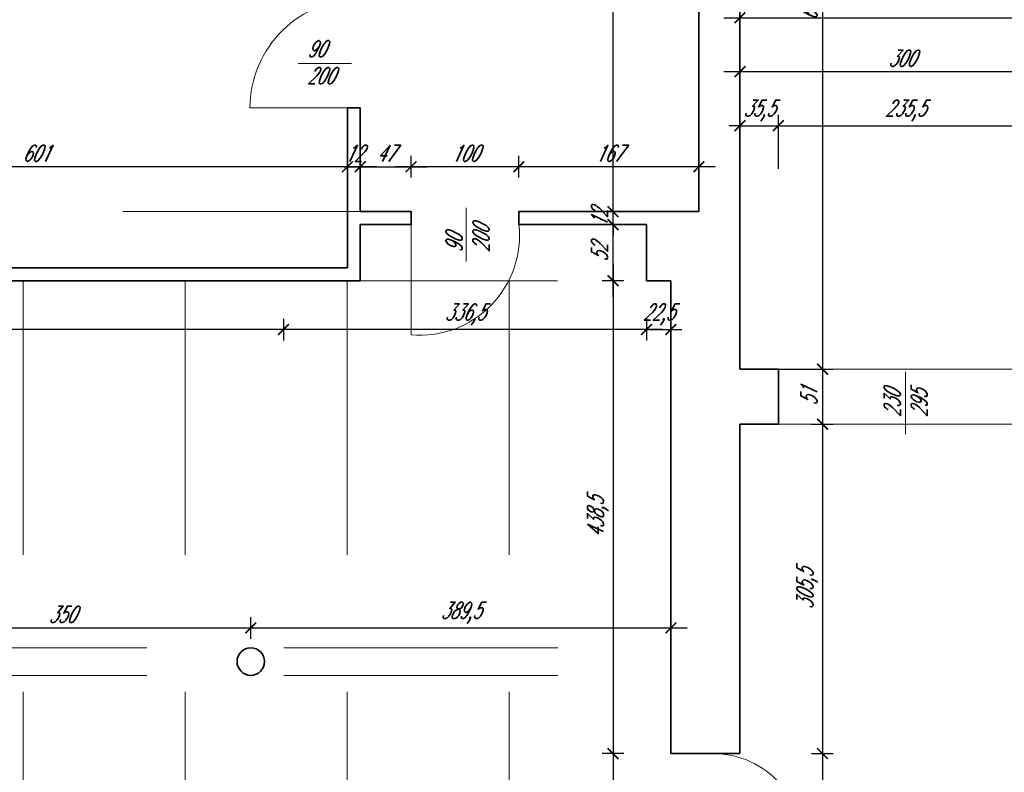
# Model space of a CAD drawing. Header units: millimetres. Extents: x 402 to 79005, y -7782 to 89952.
# Tile 233 of 256: x 25074 to 25987, y 39161 to 39859. Entities that reach past the tile are written whole.
import ezdxf

# ---------------------------------------------------------------- set-up
doc = ezdxf.new("R2010")
doc.units = ezdxf.units.MM
doc.header["$LTSCALE"] = 10
doc.linetypes.add('DASHED', pattern=[19.05, 12.7, -6.35])
doc.layers.get('0').update_dxf_attribs({"lineweight": 0})
doc.layers.get('Defpoints').update_dxf_attribs({"color": 253})
for name, color, linetype, lineweight in [('01 parter - ściany', 253, 'Continuous', 35), ('03_drzwi', 253, 'Continuous', 15), ('04-2_nad', 253, 'DASHED', 5), ('05-01_wymiary', 253, 'Continuous', 5)]:
    doc.layers.add(name, color=color, linetype=linetype, lineweight=lineweight)
doc.styles.add('ariel_wym', font='simplex.shx', dxfattribs={"width": 0.65, "oblique": 25})
doc.dimstyles.new('ariel 50', dxfattribs={"dimtxt": 15, "dimasz": 10, "dimexe": 10, "dimexo": 0, "dimgap": 5, "dimtad": 1, "dimdec": 1, "dimrnd": 0.5, "dimtxsty": 'ariel_wym', "dimblk": 'ARCHTICK', "dimcen": 2.5, "dimdle": 15, "dimazin": 0, "dimtfac": 1, "dimtdec": 1, "dimtix": 1, "dimtmove": 0, "dimatfit": 3, "dimldrblk": 'DOT', "dimfxl": 0, "dimarcsym": 0})
doc.dimstyles.new('ariel 50 wnętrze', dxfattribs={"dimtxt": 15, "dimasz": 10, "dimexe": 10, "dimexo": 0, "dimgap": 5, "dimtad": 1, "dimdec": 1, "dimrnd": 0.5, "dimtxsty": 'ariel_wym', "dimblk": 'ARCHTICK', "dimcen": 2.5, "dimdle": 15, "dimazin": 0, "dimtfac": 1, "dimtdec": 1, "dimtix": 1, "dimtmove": 0, "dimatfit": 3, "dimldrblk": 'DOT', "dimfxl": 0, "dimarcsym": 0})

# ---------------------------------------------------------------- blocks, each defined once
blk = doc.blocks.new('_ArchTick')
at = {"color": 0, "linetype": 'ByBlock', "const_width": 0.15}
blk.add_lwpolyline([(-0.5, -0.5), (0.5, 0.5)], dxfattribs=at)
blk = doc.blocks.new('*D119')
at = {"layer": '05-01_wymiary', "color": 0, "lineweight": -2}
for p, q in [((25741.83, 39720.71), (25741.83, 39770.71)), ((25777.51, 39720.71), (25777.51, 39770.71)), ((25741.83, 39760.71), (25731.83, 39760.71)), ((25741.83, 39760.71), (25777.51, 39760.71)), ((25777.51, 39760.71), (25787.51, 39760.71))]:
    blk.add_line(p, q, dxfattribs=at)
at = {"layer": 'Defpoints', "color": 0}
for p in [(25777.51, 39760.71), (25741.83, 39484.05), (25777.51, 39484.05)]:
    blk.add_point(p, dxfattribs=at)
at = {"layer": '05-01_wymiary', "color": 0, "lineweight": -2, "xscale": 10, "yscale": 10, "zscale": 10}
blk.add_blockref('_ArchTick', (25741.83, 39760.71), dxfattribs=at)
at = {"layer": '05-01_wymiary', "color": 0, "lineweight": -2, "xscale": 10, "yscale": 10, "zscale": 10, "rotation": 180}
blk.add_blockref('_ArchTick', (25777.51, 39760.71), dxfattribs=at)
at = {"layer": '05-01_wymiary', "color": 0, "insert": (25759.67, 39774.64), "char_height": 15, "attachment_point": 5, "style": 'ariel_wym'}
blk.add_mtext('35,5', dxfattribs=at)
blk = doc.blocks.new('_Dot')
at = {"color": 0, "linetype": 'ByBlock', "lineweight": -2}
blk.add_line((-0.5, 0), (-1, 0), dxfattribs=at)
at = {"color": 0, "linetype": 'ByBlock', "const_width": 0.5}
blk.add_lwpolyline([(-0.25, 0, 1), (0.25, 0, 1)], format="xyb", close=True, dxfattribs=at)
blk = doc.blocks.new('*D120')
at = {"layer": '05-01_wymiary', "color": 0, "lineweight": -2}
for p, q in [((25777.51, 39720.71), (25777.51, 39770.71)), ((26012.9, 39720.71), (26012.9, 39770.71)), ((25762.51, 39760.71), (26027.9, 39760.71))]:
    blk.add_line(p, q, dxfattribs=at)
at = {"layer": 'Defpoints', "color": 0}
for p in [(26012.9, 39760.71), (25777.51, 39484.05), (26012.9, 39484.05)]:
    blk.add_point(p, dxfattribs=at)
at = {"layer": '05-01_wymiary', "color": 0, "lineweight": -2, "xscale": 10, "yscale": 10, "zscale": 10, "rotation": 180}
blk.add_blockref('_ArchTick', (25777.51, 39760.71), dxfattribs=at)
at = {"layer": '05-01_wymiary', "color": 0, "lineweight": -2, "xscale": 10, "yscale": 10, "zscale": 10}
blk.add_blockref('_ArchTick', (26012.9, 39760.71), dxfattribs=at)
at = {"layer": '05-01_wymiary', "color": 0, "insert": (25895.21, 39774.64), "char_height": 15, "attachment_point": 5, "style": 'ariel_wym'}
blk.add_mtext('235,5', dxfattribs=at)
blk = doc.blocks.new('*D145')
at = {"layer": '05-01_wymiary', "color": 0, "lineweight": -2}
for p, q in [((25741.83, 39770.71), (25741.83, 39820.71)), ((26041.83, 39770.71), (26041.83, 39820.71)), ((26056.83, 39810.71), (25726.83, 39810.71))]:
    blk.add_line(p, q, dxfattribs=at)
at = {"layer": 'Defpoints', "color": 0}
for p in [(25741.83, 39810.71), (25741.83, 39535.05), (26041.83, 39484.05)]:
    blk.add_point(p, dxfattribs=at)
at = {"layer": '05-01_wymiary', "color": 0, "lineweight": -2, "xscale": 10, "yscale": 10, "zscale": 10, "rotation": 180}
blk.add_blockref('_ArchTick', (25741.83, 39810.71), dxfattribs=at)
at = {"layer": '05-01_wymiary', "color": 0, "lineweight": -2, "xscale": 10, "yscale": 10, "zscale": 10}
blk.add_blockref('_ArchTick', (26041.83, 39810.71), dxfattribs=at)
at = {"layer": '05-01_wymiary', "color": 0, "insert": (25891.83, 39823.21), "char_height": 15, "attachment_point": 5, "style": 'ariel_wym'}
blk.add_mtext('300', dxfattribs=at)
blk = doc.blocks.new('*D146')
at = {"layer": '05-01_wymiary', "color": 0, "lineweight": -2}
for p, q in [((25741.83, 39820.71), (25741.83, 39870.71)), ((27783.32, 39820.71), (27783.32, 39870.71)), ((25726.83, 39860.71), (27798.32, 39860.71))]:
    blk.add_line(p, q, dxfattribs=at)
at = {"layer": 'Defpoints', "color": 0}
for p in [(27783.32, 39860.71), (25741.83, 39535.05), (27783.32, 39479.05)]:
    blk.add_point(p, dxfattribs=at)
at = {"layer": '05-01_wymiary', "color": 0, "lineweight": -2, "xscale": 10, "yscale": 10, "zscale": 10, "rotation": 180}
blk.add_blockref('_ArchTick', (25741.83, 39860.71), dxfattribs=at)
at = {"layer": '05-01_wymiary', "color": 0, "lineweight": -2, "xscale": 10, "yscale": 10, "zscale": 10}
blk.add_blockref('_ArchTick', (27783.32, 39860.71), dxfattribs=at)
at = {"layer": '05-01_wymiary', "color": 0, "insert": (26762.58, 39874.64), "char_height": 15, "attachment_point": 5, "style": 'ariel_wym'}
blk.add_mtext('2041,5', dxfattribs=at)
blk = doc.blocks.new('*D147')
at = {"layer": '05-01_wymiary', "color": 0, "lineweight": -2}
for p, q in [((25818.3, 40221.85), (25818.3, 39520.05)), ((25778.3, 40206.85), (25828.3, 40206.85)), ((25778.3, 39535.05), (25828.3, 39535.05))]:
    blk.add_line(p, q, dxfattribs=at)
at = {"layer": 'Defpoints', "color": 0}
for p in [(25741.83, 40206.85), (25741.83, 39535.05), (25818.3, 39535.05)]:
    blk.add_point(p, dxfattribs=at)
at = {"layer": '05-01_wymiary', "color": 0, "lineweight": -2, "xscale": 10, "yscale": 10, "zscale": 10}
for p, rotation in [((25818.3, 40206.85), 90), ((25818.3, 39535.05), 270)]:
    blk.add_blockref('_ArchTick', p, dxfattribs=dict(at, rotation=rotation))
at = {"layer": '05-01_wymiary', "color": 0, "insert": (25805.8, 39870.95), "char_height": 15, "attachment_point": 5, "rotation": 90, "style": 'ariel_wym'}
blk.add_mtext('672', dxfattribs=at)
blk = doc.blocks.new('*D686')
at = {"layer": '05-01_wymiary', "color": 0, "lineweight": -2}
for p, q in [((25818.3, 39550.05), (25818.3, 39469.05)), ((25808.3, 39535.05), (25828.3, 39535.05)), ((25808.3, 39484.05), (25828.3, 39484.05))]:
    blk.add_line(p, q, dxfattribs=at)
at = {"layer": 'Defpoints', "color": 0}
for p in [(25741.83, 39535.05), (25777.51, 39484.05), (25818.3, 39484.05)]:
    blk.add_point(p, dxfattribs=at)
at = {"layer": '05-01_wymiary', "color": 0, "lineweight": -2, "xscale": 10, "yscale": 10, "zscale": 10}
for p, rotation in [((25818.3, 39535.05), 90), ((25818.3, 39484.05), 270)]:
    blk.add_blockref('_ArchTick', p, dxfattribs=dict(at, rotation=rotation))
at = {"layer": '05-01_wymiary', "color": 0, "insert": (25805.8, 39509.55), "char_height": 15, "attachment_point": 5, "rotation": 90, "style": 'ariel_wym'}
blk.add_mtext('51', dxfattribs=at)
blk = doc.blocks.new('*D687')
at = {"layer": '05-01_wymiary', "color": 0, "lineweight": -2}
for p, q in [((25818.3, 39499.05), (25818.3, 39163.73)), ((25808.3, 39484.05), (25828.3, 39484.05)), ((25808.3, 39178.73), (25828.3, 39178.73))]:
    blk.add_line(p, q, dxfattribs=at)
at = {"layer": 'Defpoints', "color": 0}
for p in [(25777.51, 39484.05), (25741.83, 39178.73), (25818.3, 39178.73)]:
    blk.add_point(p, dxfattribs=at)
at = {"layer": '05-01_wymiary', "color": 0, "lineweight": -2, "xscale": 10, "yscale": 10, "zscale": 10}
for p, rotation in [((25818.3, 39484.05), 90), ((25818.3, 39178.73), 270)]:
    blk.add_blockref('_ArchTick', p, dxfattribs=dict(at, rotation=rotation))
at = {"layer": '05-01_wymiary', "color": 0, "insert": (25804.38, 39331.39), "char_height": 15, "attachment_point": 5, "rotation": 90, "style": 'ariel_wym'}
blk.add_mtext('305,5', dxfattribs=at)
blk = doc.blocks.new('*D688')
at = {"layer": '05-01_wymiary', "color": 0, "lineweight": -2}
for p, q in [((25818.3, 39193.73), (25818.3, 39075.73)), ((25808.3, 39178.73), (25828.3, 39178.73)), ((25808.3, 39090.73), (25828.3, 39090.73))]:
    blk.add_line(p, q, dxfattribs=at)
at = {"layer": 'Defpoints', "color": 0}
for p in [(25741.83, 39178.73), (25741.83, 39090.73), (25818.3, 39090.73)]:
    blk.add_point(p, dxfattribs=at)
at = {"layer": '05-01_wymiary', "color": 0, "lineweight": -2, "xscale": 10, "yscale": 10, "zscale": 10}
for p, rotation in [((25818.3, 39178.73), 90), ((25818.3, 39090.73), 270)]:
    blk.add_blockref('_ArchTick', p, dxfattribs=dict(at, rotation=rotation))
at = {"layer": '05-01_wymiary', "color": 0, "insert": (25805.8, 39134.73), "char_height": 15, "attachment_point": 5, "rotation": 90, "style": 'ariel_wym'}
blk.add_mtext('88', dxfattribs=at)
blk = doc.blocks.new('*D695')
at = {"layer": '05-01_wymiary', "color": 0, "lineweight": -2}
for p, q in [((25624.15, 39632.05), (25624.15, 39163.73)), ((25634.15, 39617.05), (25614.15, 39617.05)), ((25634.15, 39178.73), (25614.15, 39178.73))]:
    blk.add_line(p, q, dxfattribs=at)
at = {"layer": 'Defpoints', "color": 0}
for p in [(25677.83, 39617.05), (25624.15, 39178.73), (25677.83, 39178.73)]:
    blk.add_point(p, dxfattribs=at)
at = {"layer": '05-01_wymiary', "color": 0, "lineweight": -2, "xscale": 10, "yscale": 10, "zscale": 10}
for p, rotation in [((25624.15, 39617.05), 90), ((25624.15, 39178.73), 270)]:
    blk.add_blockref('_ArchTick', p, dxfattribs=dict(at, rotation=rotation))
at = {"layer": '05-01_wymiary', "color": 0, "insert": (25610.22, 39397.89), "char_height": 15, "attachment_point": 5, "rotation": 90, "style": 'ariel_wym'}
blk.add_mtext('438,5', dxfattribs=at)
blk = doc.blocks.new('*D696')
at = {"layer": '05-01_wymiary', "color": 0, "lineweight": -2}
for p, q in [((25624.15, 39193.73), (25624.15, 39075.73)), ((25634.15, 39178.73), (25614.15, 39178.73)), ((25634.15, 39090.73), (25614.15, 39090.73))]:
    blk.add_line(p, q, dxfattribs=at)
at = {"layer": 'Defpoints', "color": 0}
for p in [(25677.83, 39178.73), (25624.15, 39090.73), (25677.83, 39090.73)]:
    blk.add_point(p, dxfattribs=at)
at = {"layer": '05-01_wymiary', "color": 0, "lineweight": -2, "xscale": 10, "yscale": 10, "zscale": 10}
for p, rotation in [((25624.15, 39178.73), 90), ((25624.15, 39090.73), 270)]:
    blk.add_blockref('_ArchTick', p, dxfattribs=dict(at, rotation=rotation))
at = {"layer": '05-01_wymiary', "color": 0, "insert": (25611.65, 39134.73), "char_height": 15, "attachment_point": 5, "rotation": 90, "style": 'ariel_wym'}
blk.add_mtext('88', dxfattribs=at)
blk = doc.blocks.new('*D699')
at = {"layer": '05-01_wymiary', "color": 0, "lineweight": -2}
for p, q in [((25655.18, 39581.77), (25655.18, 39561.77)), ((25677.83, 39581.77), (25677.83, 39561.77)), ((25655.18, 39571.77), (25645.18, 39571.77)), ((25655.18, 39571.77), (25677.83, 39571.77)), ((25677.83, 39571.77), (25687.83, 39571.77))]:
    blk.add_line(p, q, dxfattribs=at)
at = {"layer": 'Defpoints', "color": 0}
for p in [(25655.18, 39617.05), (25677.83, 39617.05), (25677.83, 39571.77)]:
    blk.add_point(p, dxfattribs=at)
at = {"layer": '05-01_wymiary', "color": 0, "lineweight": -2, "xscale": 10, "yscale": 10, "zscale": 10}
blk.add_blockref('_ArchTick', (25655.18, 39571.77), dxfattribs=at)
at = {"layer": '05-01_wymiary', "color": 0, "lineweight": -2, "xscale": 10, "yscale": 10, "zscale": 10, "rotation": 180}
blk.add_blockref('_ArchTick', (25677.83, 39571.77), dxfattribs=at)
at = {"layer": '05-01_wymiary', "color": 0, "insert": (25666.51, 39585.7), "char_height": 15, "attachment_point": 5, "style": 'ariel_wym'}
blk.add_mtext('22,5', dxfattribs=at)
blk = doc.blocks.new('*D700')
at = {"layer": '05-01_wymiary', "color": 0, "lineweight": -2}
for p, q in [((25318.69, 39581.77), (25318.69, 39561.77)), ((25655.18, 39581.77), (25655.18, 39561.77)), ((25670.18, 39571.77), (25303.69, 39571.77))]:
    blk.add_line(p, q, dxfattribs=at)
at = {"layer": 'Defpoints', "color": 0}
for p in [(25318.69, 39617.05), (25655.18, 39617.05), (25318.69, 39571.77)]:
    blk.add_point(p, dxfattribs=at)
at = {"layer": '05-01_wymiary', "color": 0, "lineweight": -2, "xscale": 10, "yscale": 10, "zscale": 10, "rotation": 180}
blk.add_blockref('_ArchTick', (25318.69, 39571.77), dxfattribs=at)
at = {"layer": '05-01_wymiary', "color": 0, "lineweight": -2, "xscale": 10, "yscale": 10, "zscale": 10}
blk.add_blockref('_ArchTick', (25655.18, 39571.77), dxfattribs=at)
at = {"layer": '05-01_wymiary', "color": 0, "insert": (25486.93, 39585.7), "char_height": 15, "attachment_point": 5, "style": 'ariel_wym'}
blk.add_mtext('336,5', dxfattribs=at)
blk = doc.blocks.new('*D701')
at = {"layer": '05-01_wymiary', "color": 0, "lineweight": -2}
for p, q in [((24543.69, 39581.77), (24543.69, 39561.77)), ((25318.69, 39581.77), (25318.69, 39561.77)), ((25333.69, 39571.77), (24528.69, 39571.77))]:
    blk.add_line(p, q, dxfattribs=at)
at = {"layer": 'Defpoints', "color": 0}
for p in [(24543.69, 39617.05), (25318.69, 39617.05), (24543.69, 39571.77)]:
    blk.add_point(p, dxfattribs=at)
at = {"layer": '05-01_wymiary', "color": 0, "lineweight": -2, "xscale": 10, "yscale": 10, "zscale": 10, "rotation": 180}
blk.add_blockref('_ArchTick', (24543.69, 39571.77), dxfattribs=at)
at = {"layer": '05-01_wymiary', "color": 0, "lineweight": -2, "xscale": 10, "yscale": 10, "zscale": 10}
blk.add_blockref('_ArchTick', (25318.69, 39571.77), dxfattribs=at)
at = {"layer": '05-01_wymiary', "color": 0, "insert": (24931.19, 39584.27), "char_height": 15, "attachment_point": 5, "style": 'ariel_wym'}
blk.add_mtext('775', dxfattribs=at)
blk = doc.blocks.new('*D705')
at = {"layer": '05-01_wymiary', "color": 0, "lineweight": -2}
for p, q in [((25624.15, 39602.05), (25624.15, 39684.05)), ((25634.15, 39669.05), (25614.15, 39669.05)), ((25634.15, 39617.05), (25614.15, 39617.05))]:
    blk.add_line(p, q, dxfattribs=at)
at = {"layer": 'Defpoints', "color": 0}
for p in [(25624.15, 39669.05), (25655.18, 39669.05), (25677.83, 39617.05)]:
    blk.add_point(p, dxfattribs=at)
at = {"layer": '05-01_wymiary', "color": 0, "lineweight": -2, "xscale": 10, "yscale": 10, "zscale": 10}
for p, rotation in [((25624.15, 39669.05), 90), ((25624.15, 39617.05), 270)]:
    blk.add_blockref('_ArchTick', p, dxfattribs=dict(at, rotation=rotation))
at = {"layer": '05-01_wymiary', "color": 0, "insert": (25611.65, 39643.05), "char_height": 15, "attachment_point": 5, "rotation": 90, "style": 'ariel_wym'}
blk.add_mtext('52', dxfattribs=at)
blk = doc.blocks.new('*D706')
at = {"layer": '05-01_wymiary', "color": 0, "lineweight": -2}
for p, q in [((25624.15, 39681.05), (25624.15, 39691.05)), ((25634.15, 39681.05), (25614.15, 39681.05)), ((25624.15, 39669.05), (25624.15, 39681.05)), ((25634.15, 39669.05), (25614.15, 39669.05)), ((25624.15, 39669.05), (25624.15, 39659.05))]:
    blk.add_line(p, q, dxfattribs=at)
at = {"layer": 'Defpoints', "color": 0}
for p in [(25624.15, 39681.05), (25703.83, 39681.05), (25655.18, 39669.05)]:
    blk.add_point(p, dxfattribs=at)
at = {"layer": '05-01_wymiary', "color": 0, "lineweight": -2, "xscale": 10, "yscale": 10, "zscale": 10}
for p, rotation in [((25624.15, 39681.05), 270), ((25624.15, 39669.05), 90)]:
    blk.add_blockref('_ArchTick', p, dxfattribs=dict(at, rotation=rotation))
at = {"layer": '05-01_wymiary', "color": 0, "insert": (25611.65, 39675.05), "char_height": 15, "attachment_point": 5, "rotation": 90, "style": 'ariel_wym'}
blk.add_mtext('12', dxfattribs=at)
blk = doc.blocks.new('*D707')
at = {"layer": '05-01_wymiary', "color": 0, "lineweight": -2}
for p, q in [((25624.15, 39666.05), (25624.15, 40147.06)), ((25634.15, 40132.06), (25614.15, 40132.06)), ((25634.15, 39681.05), (25614.15, 39681.05))]:
    blk.add_line(p, q, dxfattribs=at)
at = {"layer": 'Defpoints', "color": 0}
for p in [(25624.15, 40132.06), (25703.83, 40132.06), (25703.83, 39681.05)]:
    blk.add_point(p, dxfattribs=at)
at = {"layer": '05-01_wymiary', "color": 0, "lineweight": -2, "xscale": 10, "yscale": 10, "zscale": 10}
for p, rotation in [((25624.15, 40132.06), 90), ((25624.15, 39681.05), 270)]:
    blk.add_blockref('_ArchTick', p, dxfattribs=dict(at, rotation=rotation))
at = {"layer": '05-01_wymiary', "color": 0, "insert": (25611.65, 39906.55), "char_height": 15, "attachment_point": 5, "rotation": 90, "style": 'ariel_wym'}
blk.add_mtext('451', dxfattribs=at)
blk = doc.blocks.new('*D710')
at = {"layer": '05-01_wymiary', "color": 0, "lineweight": -2}
for p, q in [((25536.93, 39712.64), (25536.93, 39732.64)), ((25703.83, 39712.64), (25703.83, 39732.64)), ((25718.83, 39722.64), (25521.93, 39722.64))]:
    blk.add_line(p, q, dxfattribs=at)
at = {"layer": 'Defpoints', "color": 0}
for p in [(25536.93, 39722.64), (25536.93, 39681.05), (25703.83, 39681.05)]:
    blk.add_point(p, dxfattribs=at)
at = {"layer": '05-01_wymiary', "color": 0, "lineweight": -2, "xscale": 10, "yscale": 10, "zscale": 10, "rotation": 180}
blk.add_blockref('_ArchTick', (25536.93, 39722.64), dxfattribs=at)
at = {"layer": '05-01_wymiary', "color": 0, "lineweight": -2, "xscale": 10, "yscale": 10, "zscale": 10}
blk.add_blockref('_ArchTick', (25703.83, 39722.64), dxfattribs=at)
at = {"layer": '05-01_wymiary', "color": 0, "insert": (25620.38, 39735.14), "char_height": 15, "attachment_point": 5, "style": 'ariel_wym'}
blk.add_mtext('167', dxfattribs=at)
blk = doc.blocks.new('*D711')
at = {"layer": '05-01_wymiary', "color": 0, "lineweight": -2}
for p, q in [((25436.93, 39712.64), (25436.93, 39732.64)), ((25536.93, 39712.64), (25536.93, 39732.64)), ((25551.93, 39722.64), (25421.93, 39722.64))]:
    blk.add_line(p, q, dxfattribs=at)
at = {"layer": 'Defpoints', "color": 0}
for p in [(25436.93, 39722.64), (25436.93, 39681.05), (25536.93, 39681.05)]:
    blk.add_point(p, dxfattribs=at)
at = {"layer": '05-01_wymiary', "color": 0, "lineweight": -2, "xscale": 10, "yscale": 10, "zscale": 10, "rotation": 180}
blk.add_blockref('_ArchTick', (25436.93, 39722.64), dxfattribs=at)
at = {"layer": '05-01_wymiary', "color": 0, "lineweight": -2, "xscale": 10, "yscale": 10, "zscale": 10}
blk.add_blockref('_ArchTick', (25536.93, 39722.64), dxfattribs=at)
at = {"layer": '05-01_wymiary', "color": 0, "insert": (25486.93, 39735.14), "char_height": 15, "attachment_point": 5, "style": 'ariel_wym'}
blk.add_mtext('100', dxfattribs=at)
blk = doc.blocks.new('*D712')
at = {"layer": '05-01_wymiary', "color": 0, "lineweight": -2}
for p, q in [((25377.89, 39712.64), (25377.89, 39732.64)), ((25389.89, 39712.64), (25389.89, 39732.64)), ((25377.89, 39722.64), (25367.89, 39722.64)), ((25377.89, 39722.64), (25389.89, 39722.64)), ((25389.89, 39722.64), (25399.89, 39722.64))]:
    blk.add_line(p, q, dxfattribs=at)
at = {"layer": 'Defpoints', "color": 0}
for p in [(25389.89, 39722.64), (25377.89, 39680.84), (25389.89, 39681.05)]:
    blk.add_point(p, dxfattribs=at)
at = {"layer": '05-01_wymiary', "color": 0, "lineweight": -2, "xscale": 10, "yscale": 10, "zscale": 10}
blk.add_blockref('_ArchTick', (25377.89, 39722.64), dxfattribs=at)
at = {"layer": '05-01_wymiary', "color": 0, "lineweight": -2, "xscale": 10, "yscale": 10, "zscale": 10, "rotation": 180}
blk.add_blockref('_ArchTick', (25389.89, 39722.64), dxfattribs=at)
at = {"layer": '05-01_wymiary', "color": 0, "insert": (25383.89, 39735.14), "char_height": 15, "attachment_point": 5, "style": 'ariel_wym'}
blk.add_mtext('12', dxfattribs=at)
blk = doc.blocks.new('*D713')
at = {"layer": '05-01_wymiary', "color": 0, "lineweight": -2}
for p, q in [((24788.69, 39712.64), (24788.69, 39732.64)), ((25389.89, 39712.64), (25389.89, 39732.64)), ((25404.89, 39722.64), (24773.69, 39722.64))]:
    blk.add_line(p, q, dxfattribs=at)
at = {"layer": 'Defpoints', "color": 0}
for p in [(24788.69, 39722.64), (24788.69, 39681.05), (25389.89, 39681.05)]:
    blk.add_point(p, dxfattribs=at)
at = {"layer": '05-01_wymiary', "color": 0, "lineweight": -2, "xscale": 10, "yscale": 10, "zscale": 10, "rotation": 180}
blk.add_blockref('_ArchTick', (24788.69, 39722.64), dxfattribs=at)
at = {"layer": '05-01_wymiary', "color": 0, "lineweight": -2, "xscale": 10, "yscale": 10, "zscale": 10}
blk.add_blockref('_ArchTick', (25389.89, 39722.64), dxfattribs=at)
at = {"layer": '05-01_wymiary', "color": 0, "insert": (25089.29, 39735.14), "char_height": 15, "attachment_point": 5, "style": 'ariel_wym'}
blk.add_mtext('601', dxfattribs=at)
blk = doc.blocks.new('*D636')
at = {"layer": '05-01_wymiary', "color": 0, "lineweight": -2}
for p, q in [((24938.5, 39285.24), (24938.5, 39305.24)), ((25288.31, 39285.24), (25288.31, 39305.24)), ((24923.5, 39295.24), (25303.31, 39295.24))]:
    blk.add_line(p, q, dxfattribs=at)
at = {"layer": 'Defpoints', "color": 0}
for p in [(25288.31, 39295.24), (24938.5, 39263.99), (25288.31, 39263.99)]:
    blk.add_point(p, dxfattribs=at)
at = {"layer": '05-01_wymiary', "color": 0, "lineweight": -2, "xscale": 10, "yscale": 10, "zscale": 10, "rotation": 180}
blk.add_blockref('_ArchTick', (24938.5, 39295.24), dxfattribs=at)
at = {"layer": '05-01_wymiary', "color": 0, "lineweight": -2, "xscale": 10, "yscale": 10, "zscale": 10}
blk.add_blockref('_ArchTick', (25288.31, 39295.24), dxfattribs=at)
at = {"layer": '05-01_wymiary', "color": 0, "insert": (25113.4, 39307.74), "char_height": 15, "attachment_point": 5, "style": 'ariel_wym'}
blk.add_mtext('350', dxfattribs=at)
blk = doc.blocks.new('*D637')
at = {"layer": '05-01_wymiary', "color": 0, "lineweight": -2}
for p, q in [((25288.31, 39285.24), (25288.31, 39305.24)), ((25677.83, 39305.24), (25677.83, 39285.24)), ((25273.31, 39295.24), (25692.83, 39295.24))]:
    blk.add_line(p, q, dxfattribs=at)
at = {"layer": 'Defpoints', "color": 0}
for p in [(25677.83, 39331.39), (25677.83, 39295.24), (25288.31, 39263.99)]:
    blk.add_point(p, dxfattribs=at)
at = {"layer": '05-01_wymiary', "color": 0, "lineweight": -2, "xscale": 10, "yscale": 10, "zscale": 10, "rotation": 180}
blk.add_blockref('_ArchTick', (25288.31, 39295.24), dxfattribs=at)
at = {"layer": '05-01_wymiary', "color": 0, "lineweight": -2, "xscale": 10, "yscale": 10, "zscale": 10}
blk.add_blockref('_ArchTick', (25677.83, 39295.24), dxfattribs=at)
at = {"layer": '05-01_wymiary', "color": 0, "insert": (25483.07, 39309.17), "char_height": 15, "attachment_point": 5, "style": 'ariel_wym'}
blk.add_mtext('389,5', dxfattribs=at)
blk = doc.blocks.new('*D646')
at = {"layer": '05-01_wymiary', "color": 0, "lineweight": -2}
for p, q in [((25389.89, 39722.64), (25389.89, 39732.64)), ((25436.93, 39722.64), (25436.93, 39732.64)), ((25374.89, 39722.64), (25451.93, 39722.64))]:
    blk.add_line(p, q, dxfattribs=at)
at = {"layer": 'Defpoints', "color": 0}
for p in [(25389.89, 39722.64), (25436.93, 39722.64), (25436.93, 39722.64)]:
    blk.add_point(p, dxfattribs=at)
at = {"layer": '05-01_wymiary', "color": 0, "lineweight": -2, "xscale": 10, "yscale": 10, "zscale": 10, "rotation": 180}
blk.add_blockref('_ArchTick', (25389.89, 39722.64), dxfattribs=at)
at = {"layer": '05-01_wymiary', "color": 0, "lineweight": -2, "xscale": 10, "yscale": 10, "zscale": 10}
blk.add_blockref('_ArchTick', (25436.93, 39722.64), dxfattribs=at)
at = {"layer": '05-01_wymiary', "color": 0, "insert": (25413.41, 39735.14), "char_height": 15, "attachment_point": 5, "style": 'ariel_wym'}
blk.add_mtext('47', dxfattribs=at)

msp = doc.modelspace()

# ---------------------------------------------------------------- linework, layer by layer
at = {"layer": '01 parter - ściany'}
for p, q in [((25741.83, 39681.05), (25741.83, 40206.85)), ((25703.83, 39681.05), (25703.83, 40132.06)), ((25377.89, 39777.4), (25377.89, 39629.05)), ((25389.89, 39777.4), (25377.89, 39777.4)), ((25389.89, 39777.4), (25389.89, 39681.05)), ((25389.89, 39681.05), (25436.93, 39681.05)), ((25436.93, 39669.05), (25436.93, 39681.05)), ((25536.93, 39681.05), (25655.18, 39681.05)), ((25536.93, 39669.05), (25536.93, 39681.05)), ((25703.83, 39681.05), (25655.18, 39681.05)), ((25741.83, 39681.05), (25741.83, 39535.05)), ((25389.89, 39669.05), (25436.93, 39669.05)), ((25389.89, 39669.05), (25389.89, 39617.05)), ((25536.93, 39669.05), (25655.18, 39669.05)), ((25655.18, 39669.05), (25655.18, 39617.05)), ((25378.03, 39629.05), (24788.69, 39629.05)), ((25389.89, 39617.05), (24543.69, 39617.05)), ((25677.83, 39617.05), (25655.18, 39617.05)), ((25677.83, 39617.05), (25677.83, 39484.05)), ((25777.51, 39535.05), (25741.83, 39535.05)), ((25741.83, 39535.05), (25777.51, 39535.05)), ((25777.51, 39484.05), (25777.51, 39535.05)), ((25677.83, 39484.05), (25677.83, 39178.73)), ((25777.51, 39484.05), (25741.83, 39484.05)), ((25741.83, 39484.05), (25741.83, 39178.73)), ((25677.83, 39178.73), (25741.83, 39178.73))]:
    msp.add_line(p, q, dxfattribs=at)
msp.add_circle((25288.31, 39263.99), 12.72, dxfattribs=at)
at = {"layer": '03_drzwi'}
for p, q in [((25381.84, 39818.3), (25332.12, 39818.3)), ((25287.58, 39777.4), (25389.89, 39777.4)), ((25488.05, 39684.55), (25488.05, 39634.83)), ((25436.93, 39566.74), (25436.93, 39669.05)), ((25895.21, 39532.72), (25895.21, 39474.84))]:
    msp.add_line(p, q, dxfattribs=at)
for centre, radius, start, end in [((25388.45, 39777.05), 100.87, 89.18547, 179.8004), ((25444.74, 39659.14), 92.73, 265.17155, 6.13221), ((25717.01, 39095.85), 82.98, 356.46283, 92.81359)]:
    msp.add_arc(centre, radius, start, end, dxfattribs=at)
at = {"layer": '04-2_nad', "ltscale": 2}
for p, q in [((24788.69, 39681.05), (25389.89, 39681.05)), ((25077.29, 39617.05), (25077.29, 38438.91)), ((25227.49, 39617.05), (25227.49, 38438.91)), ((25318.69, 39617.05), (25655.18, 39617.05)), ((25377.69, 39617.05), (25377.69, 38438.91)), ((25527.89, 39617.05), (25527.89, 38438.91)), ((26012.9, 39535.05), (25777.51, 39535.05)), ((25777.51, 39484.05), (26012.9, 39484.05)), ((24176.09, 39276.71), (25678.09, 39276.71)), ((24176.09, 39251.28), (25678.09, 39251.28))]:
    msp.add_line(p, q, dxfattribs=at)

# ---------------------------------------------------------------- texts
at = {"layer": '03_drzwi', "insert": (25340.65, 39839.52), "char_height": 15, "width": 160.5905, "attachment_point": 1, "style": 'ariel_wym'}
msp.add_mtext('90\\P200', dxfattribs=at)
at = {"layer": '03_drzwi', "char_height": 15, "width": 160.5905, "attachment_point": 7, "rotation": 90, "style": 'ariel_wym'}
for s, insert in [('90\\P200', (25509.27, 39643.36)), ('230\\P295', (25915.51, 39490.64))]:
    msp.add_mtext(s, dxfattribs=dict(at, insert=insert))

# ---------------------------------------------------------------- dimensions: what is measured, and where the dimension line sits
at = {"layer": '05-01_wymiary'}
for base, p1, p2, dimstyle, picture, middle in [((25818.3, 39535.05), (25741.83, 40206.85), (25741.83, 39535.05), 'ariel 50', '*D147', (25805.8, 39870.95)), ((25624.15, 39178.73), (25677.83, 39617.05), (25677.83, 39178.73), 'ariel 50 wnętrze', '*D695', (25610.22, 39397.89))]:
    dim = msp.add_linear_dim(base=base, p1=p1, p2=p2, angle=90, dimstyle=dimstyle, dxfattribs=at)
    dim.commit()
    dim.dimension.update_dxf_attribs({"geometry": picture, "text_midpoint": middle})
for base, p1, p2, picture, middle in [((25624.15, 40132.06), (25703.83, 39681.05), (25703.83, 40132.06), '*D707', (25611.65, 39906.55)), ((25624.15, 39681.05), (25655.18, 39669.05), (25703.83, 39681.05), '*D706', (25611.65, 39675.05)), ((25624.15, 39669.05), (25677.83, 39617.05), (25655.18, 39669.05), '*D705', (25611.65, 39643.05)), ((25818.3, 39484.05), (25741.83, 39535.05), (25777.51, 39484.05), '*D686', (25805.8, 39509.55)), ((25818.3, 39178.73), (25777.51, 39484.05), (25741.83, 39178.73), '*D687', (25804.38, 39331.39)), ((25624.15, 39090.73), (25677.83, 39178.73), (25677.83, 39090.73), '*D696', (25611.65, 39134.73)), ((25818.3, 39090.73), (25741.83, 39178.73), (25741.83, 39090.73), '*D688', (25805.8, 39134.73))]:
    dim = msp.add_linear_dim(base=base, p1=p1, p2=p2, angle=90, dimstyle='ariel 50 wnętrze', override={"dimtmove": 1}, dxfattribs=at)
    dim.commit()
    dim.dimension.update_dxf_attribs({"geometry": picture, "text_midpoint": middle})
for base, p1, p2, dimstyle, picture, middle in [((27783.32, 39860.71), (25741.83, 39535.05), (27783.32, 39479.05), 'ariel 50', '*D146', (26762.58, 39874.64)), ((25777.51, 39760.71), (25741.83, 39484.05), (25777.51, 39484.05), 'ariel 50', '*D119', (25759.67, 39774.64)), ((25536.93, 39722.64), (25703.83, 39681.05), (25536.93, 39681.05), 'ariel 50 wnętrze', '*D710', (25620.38, 39735.14)), ((25677.8346, 39571.7697), (25655.1765, 39617.0465), (25677.8346, 39617.0465), 'ariel 50 wnętrze', '*D699', (25666.5056, 39585.6982))]:
    dim = msp.add_linear_dim(base=base, p1=p1, p2=p2, dimstyle=dimstyle, dxfattribs=at)
    dim.commit()
    dim.dimension.update_dxf_attribs({"geometry": picture, "text_midpoint": middle})
for base, p1, p2, dimstyle, picture, middle in [((25741.83, 39810.71), (26041.83, 39484.05), (25741.83, 39535.05), 'ariel 50', '*D145', (25891.83, 39823.21)), ((26012.9, 39760.71), (25777.51, 39484.05), (26012.9, 39484.05), 'ariel 50', '*D120', (25895.21, 39774.64)), ((24788.69, 39722.64), (25389.89, 39681.05), (24788.69, 39681.05), 'ariel 50 wnętrze', '*D713', (25089.29, 39735.14)), ((25389.89, 39722.64), (25377.89, 39680.84), (25389.89, 39681.05), 'ariel 50 wnętrze', '*D712', (25383.89, 39735.14)), ((25436.93, 39722.64), (25389.89, 39722.64), (25436.93, 39722.64), 'ariel 50 wnętrze', '*D646', (25413.41, 39735.14)), ((25436.93, 39722.64), (25536.93, 39681.05), (25436.93, 39681.05), 'ariel 50 wnętrze', '*D711', (25486.93, 39735.14)), ((24543.69, 39571.77), (25318.69, 39617.05), (24543.69, 39617.05), 'ariel 50 wnętrze', '*D701', (24931.19, 39584.27)), ((25318.69, 39571.77), (25655.18, 39617.05), (25318.69, 39617.05), 'ariel 50 wnętrze', '*D700', (25486.93, 39585.7)), ((25677.83, 39295.24), (25288.31, 39263.99), (25677.83, 39331.39), 'ariel 50 wnętrze', '*D637', (25483.07, 39309.17)), ((25288.31, 39295.24), (24938.5, 39263.99), (25288.31, 39263.99), 'ariel 50 wnętrze', '*D636', (25113.4, 39307.74))]:
    dim = msp.add_linear_dim(base=base, p1=p1, p2=p2, dimstyle=dimstyle, override={"dimtmove": 1}, dxfattribs=at)
    dim.commit()
    dim.dimension.update_dxf_attribs({"geometry": picture, "text_midpoint": middle})

doc.saveas('drawing.dxf')
